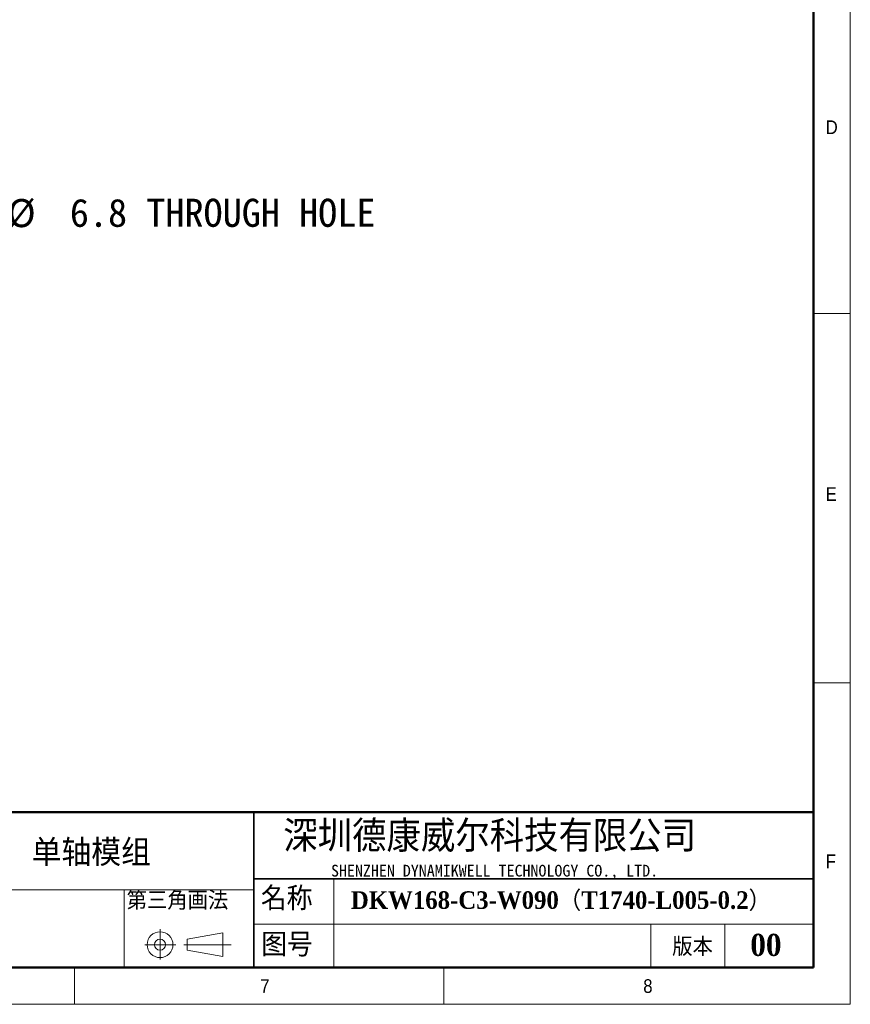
# Model space of a CAD drawing. Header units: millimetres. Extents: x 40 to 3320, y 40 to 2336.
# Tile 5 of 9: x 2421 to 3320, y 40 to 1106. Entities that reach past the tile are written whole.
import ezdxf

# ---------------------------------------------------------------- set-up
doc = ezdxf.new("R2010")
doc.units = ezdxf.units.MM
doc.header["$LTSCALE"] = 8
doc.layers.add('DIMNS', color=7, linetype='Continuous')
doc.styles.add('SLDTEXTSTYLE0', font='Gothic.ttf', dxfattribs={"width": 0.913})
doc.styles.add('SLDTEXTSTYLE1', font='timesbd.ttf', dxfattribs={"width": 0.933})
doc.styles.add('SLDTEXTSTYLE3', font='txt', dxfattribs={"bigfont": 'bigfont'})
doc.styles.add('SLDTEXTSTYLE4', font='txt', dxfattribs={"bigfont": 'bigfont'})
doc.styles.add('SLDTEXTSTYLE5', font='txt')
doc.styles.add('SLDTEXTSTYLE6', font='timesbd.ttf', dxfattribs={"width": 0.933, "bigfont": 'bigfont'})
doc.styles.add('SLDTEXTSTYLE7', font='txt')
doc.dimstyles.new('SLDDIMSTYLE6', dxfattribs={"dimtxt": 30.4, "dimasz": 16, "dimexe": 0, "dimexo": 0.0625, "dimgap": 7.6, "dimtad": 0, "dimtih": 1, "dimtoh": 1, "dimdec": 1, "dimrnd": 1e-09, "dimzin": 12, "dimdsep": 46, "dimtxsty": 'SLDTEXTSTYLE7', "dimsah": 1, "dimcen": 0, "dimadec": 0, "dimazin": 3, "dimtfac": 1, "dimtdec": 1, "dimtofl": 0, "dimtmove": 0, "dimatfit": 3, "dimfxl": 0, "dimfrac": 2, "dimtolj": 1, "dimtzin": 12, "dimarcsym": 0})

# ---------------------------------------------------------------- blocks, each defined once
blk = doc.blocks.new('_D_23')
at = {"layer": 'DIMNS'}
for p, q in [((2243.6, 805.8), (2296.2, 896.9)), ((2296.2, 896.9), (2328.2, 896.9))]:
    blk.add_line(p, q, dxfattribs=at)
blk.add_solid([(2243.6, 805.8), (2253.7, 818.5), (2249.5, 820.9)], dxfattribs=at)
at = {"layer": 'DIMNS', "char_height": 30.4, "attachment_point": 1, "style": 'SLDTEXTSTYLE7'}
for s, insert in [('38X ', (2328.2, 912.3)), ('%%c', (2407.3, 912)), (' 6.8 THROUGH HOLE', (2454.3, 912.3))]:
    blk.add_mtext(s, dxfattribs=dict(at, insert=insert))

msp = doc.modelspace()

# ---------------------------------------------------------------- linework, layer by layer
at = {"color": 7, "linetype": 'Continuous', "lineweight": 18}
for p, q in [((3320, 40), (3320, 2336)), ((3280, 2296), (3280, 80)), ((3280, 788), (3320, 788)), ((3280, 388), (3320, 388)), ((2760.7398642, 176), (2760.7398642, 80)), ((2201.4758613, 164), (2674.0064972, 164)), ((2533.8235685, 164), (2533.8235685, 80)), ((2572.6369816, 121.1881967), (2572.6369816, 88.504689)), ((2674.0064972, 126.7204382), (3280, 126.7204382)), ((3104, 126.7204382), (3104, 80)), ((3184, 126.7204382), (3184, 80)), ((2601.9065866, 110.5499805), (2640.7500893, 117.2694797)), ((2601.9065866, 98.5499805), (2601.9065866, 110.5499805)), ((2640.7500893, 117.2694797), (2640.7500893, 91.683194)), ((2555.9987653, 104.5499805), (2589.6093225, 104.5499805)), ((2598.4402248, 104.5499805), (2649.5575626, 104.5499805)), ((2601.9065866, 98.5499805), (2640.7500893, 91.683194)), ((80, 80), (3280, 80)), ((984, 80), (3280, 80)), ((2480, 40), (2480, 80)), ((2880, 80), (2880, 40)), ((40, 40), (3320, 40))]:
    msp.add_line(p, q, dxfattribs=at)
at = {"color": 7, "linetype": 'Continuous', "lineweight": 50}
for p, q in [((3280, 2296), (3280, 80)), ((3280, 248), (1464, 248)), ((80, 80), (3280, 80))]:
    msp.add_line(p, q, dxfattribs=at)
at = {"color": 7, "linetype": 'Continuous', "lineweight": 35}
for p, q in [((2674.0064972, 248), (2674.0064972, 80)), ((2674.0064972, 176), (3280, 176))]:
    msp.add_line(p, q, dxfattribs=at)
at = {"color": 7, "linetype": 'Continuous', "lineweight": 18}
for radius in [14, 6]:
    msp.add_circle((2572.6369816, 104.5499805), radius, dxfattribs=at)

# ---------------------------------------------------------------- texts
at = {"color": 7, "linetype": 'Continuous', "lineweight": 0}
for s, insert, char_height, attachment_point, style in [('D', (3293.3333333, 997.1704528), 14.8166667, 1, 'SLDTEXTSTYLE0'), ('E', (3293.3333333, 599.9106936), 14.8166667, 1, 'SLDTEXTSTYLE0'), ('深圳德康威尔科技有限公司', (2706.035275, 238.9403364), 33.866666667, 1, 'SLDTEXTSTYLE4'), ('单轴模组', (2433.5196309, 217.9086348), 25.4, 1, 'SLDTEXTSTYLE6'), ('F', (3293.3333333, 202.2338134), 14.8166667, 1, 'SLDTEXTSTYLE0'), ('SHENZHEN DYNAMIKWELL TECHNOLOGY CO., LTD.', (2757.7422597, 191.0601178), 12.7, 1, 'SLDTEXTSTYLE5'), ('名称', (2681.7878779, 167.243517), 25.4, 1, 'SLDTEXTSTYLE3'), ('DKW168-C3-W090（T1740-L005-0.2）', (2779.2438769, 162.3900317), 19.05, 1, 'SLDTEXTSTYLE6'), ('图号', (2682.128891, 117.170145), 25.4, 1, 'SLDTEXTSTYLE3'), ('版本', (3127.1953082, 112.3594717), 20, 1, 'SLDTEXTSTYLE3'), ('00', (3228.6372553, 116.3460171), 24, 2, 'SLDTEXTSTYLE1'), ('7', (2681.1653799, 67.1747364), 14.8166667, 1, 'SLDTEXTSTYLE0'), ('8', (3095.8188424, 67.1747364), 14.8166667, 1, 'SLDTEXTSTYLE0')]:
    msp.add_mtext(s, dxfattribs=dict(at, insert=insert, char_height=char_height, attachment_point=attachment_point, style=style))
at = {"layer": 'DIMNS', "color": 7, "insert": (2536.4839625, 162.4328436), "char_height": 20, "attachment_point": 1, "style": 'SLDTEXTSTYLE3'}
msp.add_mtext('第三角画法', dxfattribs=at)

# ---------------------------------------------------------------- dimensions: what is measured, and where the dimension line sits
at = {"layer": 'DIMNS'}
dim = msp.add_diameter_dim_2p(p1=(2240.1893986, 799.9076103), p2=(2243.5893986, 805.796583), text='38X <> THROUGH HOLE\\P', dimstyle='SLDDIMSTYLE6', dxfattribs=at)
dim.commit()
dim.dimension.update_dxf_attribs({"geometry": '_D_23', "text_midpoint": (2579.060772, 896.9364951), "dimtype": 163})

doc.saveas('drawing.dxf')
